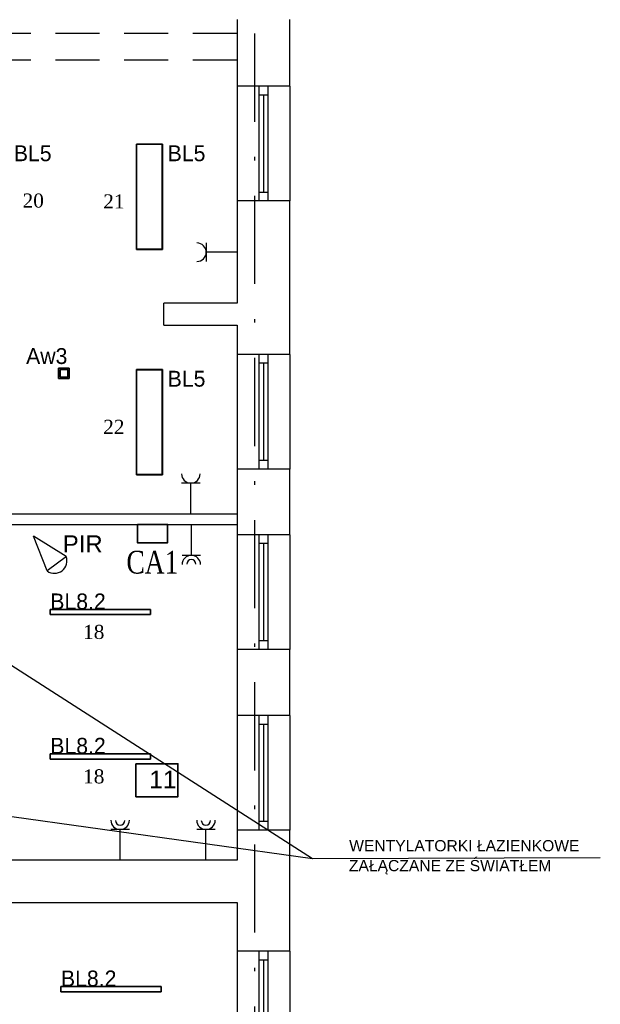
# Model space of a CAD drawing. Header units: millimetres. Extents: x -16803 to -7085, y -9068 to 2537.
# Tile 24 of 33: x -12051 to -11392, y -793 to 324. Entities that reach past the tile are written whole.
import ezdxf

# ---------------------------------------------------------------- set-up
doc = ezdxf.new("R2010")
doc.units = ezdxf.units.MM
doc.header["$MEASUREMENT"] = 0
doc.linetypes.add('Kropki i Kreski', pattern=[920, 500, -200, 20, -200])
doc.linetypes.add('Przerywana długa', pattern=[780, 500, -280])
for name, color, linetype in [('2D - Ogólne', 7, 'Continuous'), ('DLX_BLD0_FL1_LUM 9', 1, 'Continuous'), ('DLX_BLD0_FL1_LUMKEY_IDX', 7, 'Continuous'), ('Elementy modelu - Strefy', 7, 'Continuous'), ('Konstrukcja - Ściany zew', 7, 'Continuous'), ('teletech', 7, 'Continuous')]:
    doc.layers.add(name, color=color, linetype=linetype)
for name, color, linetype, lineweight in [('A_przekrojowe główne', 50, 'Continuous', 50), ('elektryka', 255, 'Continuous', 35), ('opisy', 71, 'Continuous', 13)]:
    doc.layers.add(name, color=color, linetype=linetype, lineweight=lineweight)
doc.layers.add('A_zakres opracowania', color=7, linetype='Continuous', lineweight=70, true_color=0xe00038)
doc.layers.add('DLX_BLD0_FL1_LUM 2', color=7, linetype='Continuous', true_color=0x002aff)
doc.layers.add('DLX_BLD0_FL1_LUM 4', color=7, linetype='Continuous', true_color=0x002aff)
doc.styles.add('ROMANS', font='times.ttf', dxfattribs={"height": 12})
doc.styles.get("Standard").update_dxf_attribs({"font": 'arial.ttf'})
doc.styles.add('STYL_AUTOMATYCZNY_1', font='arial.ttf')
doc.styles.add('TableTextStyle', font='txt')

msp = doc.modelspace()

# ---------------------------------------------------------------- linework, layer by layer
at = {"layer": '2D - Ogólne', "color": 7, "linetype": 'Przerywana długa', "lineweight": -3, "ltscale": 0.1}
for p, q in [((-11804.2, 308.1), (-12654.2, 308.1)), ((-11804.2, 278.1), (-12654.2, 278.1))]:
    msp.add_line(p, q, dxfattribs=at)
at = {"layer": 'A_przekrojowe główne', "lineweight": -3}
for p, q in [((-12199.7, -236.9), (-11804.2, -236.9)), ((-12144.7, -248.9), (-11804.2, -248.9))]:
    msp.add_line(p, q, dxfattribs=at)
at = {"layer": 'A_zakres opracowania', "linetype": 'Kropki i Kreski', "lineweight": -3, "ltscale": 0.2}
msp.add_lwpolyline([(-12692.2, -1447.9), (-11784.2, -1447.9), (-11784.2, 1575.1), (-12776.2, 1575.1), (-12776.2, 916.1), (-12896.2, 916.1), (-12896.2, 816.1), (-12674.2, 816.1), (-12674.2, 707.1), (-13147.2, 707.1), (-13147.2, 487.1), (-12674.2, 487.1), (-12674.2, -7.9), (-14626.2, -7.9), (-14626.2, -1047.9), (-13545.2, -1047.9), (-13545.2, -1265.9), (-13040.2, -1265.9), (-13040.2, -1525.9), (-12692.2, -1525.9)], close=True, dxfattribs=at)
at = {"layer": 'DLX_BLD0_FL1_LUM 2', "lineweight": -3}
for points in [[(-12016, -351.2, 0), (-12016, -345.2, 0)], [(-12016, -345.2, 0), (-12016, -345.2, 0)], [(-12016, -345.2, 0), (-12016, -351.2, 0)], [(-12016, -345.2, 0), (-11902.5, -345.2, 0)], [(-11902.5, -345.2, 0), (-12016, -345.2, 0)], [(-12016, -345.2, 0), (-12016, -345.2, 0)], [(-11902.5, -345.2, 0), (-12016, -345.2, 0)], [(-12016, -345.2, 0), (-12016, -351.2, 0)], [(-12016, -351.2, 0), (-12016, -345.2, 0)], [(-12016, -345.2, 0), (-11902.5, -345.2, 0)], [(-11902.5, -345.2, 0), (-11902.5, -345.2, 0)], [(-11902.5, -345.2, 0), (-11902.5, -351.2, 0)], [(-11902.5, -351.2, 0), (-11902.5, -345.2, 0)], [(-11902.5, -345.2, 0), (-11902.5, -345.2, 0)], [(-11902.5, -351.2, 0), (-11902.5, -345.2, 0)], [(-11902.5, -345.2, 0), (-11902.5, -351.2, 0)], [(-11902.5, -351.2, 0), (-12016, -351.2, 0)], [(-12016, -351.2, 0), (-12016, -351.2, 0)], [(-12016, -351.2, 0), (-11902.5, -351.2, 0)], [(-12016, -351.2, 0), (-12016, -351.2, 0)], [(-12016, -351.2, 0), (-11902.5, -351.2, 0)], [(-11902.5, -351.2, 0), (-12016, -351.2, 0)], [(-11902.5, -351.2, 0), (-11902.5, -351.2, 0)], [(-11902.5, -351.2, 0), (-11902.5, -351.2, 0)], [(-12016, -515, 0), (-12016, -509, 0)], [(-12016, -509, 0), (-12016, -509, 0)], [(-12016, -509, 0), (-12016, -515, 0)], [(-12016, -509, 0), (-11902.5, -509, 0)], [(-11902.5, -509, 0), (-12016, -509, 0)], [(-12016, -509, 0), (-12016, -509, 0)], [(-11902.5, -509, 0), (-12016, -509, 0)], [(-12016, -509, 0), (-12016, -515, 0)], [(-12016, -515, 0), (-12016, -509, 0)], [(-12016, -509, 0), (-11902.5, -509, 0)], [(-11902.5, -509, 0), (-11902.5, -509, 0)], [(-11902.5, -509, 0), (-11902.5, -515, 0)], [(-11902.5, -515, 0), (-11902.5, -509, 0)], [(-11902.5, -509, 0), (-11902.5, -509, 0)], [(-11902.5, -515, 0), (-11902.5, -509, 0)], [(-11902.5, -509, 0), (-11902.5, -515, 0)], [(-11902.5, -515, 0), (-12016, -515, 0)], [(-12016, -515, 0), (-12016, -515, 0)], [(-12016, -515, 0), (-11902.5, -515, 0)], [(-12016, -515, 0), (-12016, -515, 0)], [(-12016, -515, 0), (-11902.5, -515, 0)], [(-11902.5, -515, 0), (-12016, -515, 0)], [(-11902.5, -515, 0), (-11902.5, -515, 0)], [(-11902.5, -515, 0), (-11902.5, -515, 0)], [(-12003.9, -779, 0), (-12003.9, -773, 0)], [(-12003.9, -773, 0), (-12003.9, -773, 0)], [(-12003.9, -773, 0), (-12003.9, -779, 0)], [(-12003.9, -773, 0), (-11890.4, -773, 0)], [(-11890.4, -773, 0), (-12003.9, -773, 0)], [(-12003.9, -773, 0), (-12003.9, -773, 0)], [(-11890.4, -773, 0), (-12003.9, -773, 0)], [(-12003.9, -773, 0), (-12003.9, -779, 0)], [(-12003.9, -779, 0), (-12003.9, -773, 0)], [(-12003.9, -773, 0), (-11890.4, -773, 0)], [(-11890.4, -779, 0), (-12003.9, -779, 0)], [(-12003.9, -779, 0), (-12003.9, -779, 0)], [(-12003.9, -779, 0), (-11890.4, -779, 0)], [(-12003.9, -779, 0), (-12003.9, -779, 0)], [(-12003.9, -779, 0), (-11890.4, -779, 0)], [(-11890.4, -779, 0), (-12003.9, -779, 0)], [(-11890.4, -773, 0), (-11890.4, -773, 0)], [(-11890.4, -773, 0), (-11890.4, -779, 0)], [(-11890.4, -779, 0), (-11890.4, -773, 0)], [(-11890.4, -773, 0), (-11890.4, -773, 0)], [(-11890.4, -779, 0), (-11890.4, -773, 0)], [(-11890.4, -773, 0), (-11890.4, -779, 0)], [(-11890.4, -779, 0), (-11890.4, -779, 0)], [(-11890.4, -779, 0), (-11890.4, -779, 0)]]:
    msp.add_polyline3d(points, dxfattribs=at)
at = {"layer": 'DLX_BLD0_FL1_LUM 4', "lineweight": -3}
for points in [[(-11918.4, 63.2, 0), (-11918.4, 182.7, 0)], [(-11918.4, 182.7, 0), (-11918.4, 182.7, 0)], [(-11918.4, 182.7, 0), (-11918.4, 63.2, 0)], [(-11918.4, 182.7, 0), (-11888.9, 182.7, 0)], [(-11888.9, 182.7, 0), (-11918.4, 182.7, 0)], [(-11918.4, 182.7, 0), (-11918.4, 182.7, 0)], [(-11918.4, 182.7, 0), (-11918.4, 63.2, 0)], [(-11888.9, 182.7, 0), (-11918.4, 182.7, 0)], [(-11918.4, 63.2, 0), (-11918.4, 182.7, 0)], [(-11918.4, 182.7, 0), (-11888.9, 182.7, 0)], [(-11918.1, 63.5, 0), (-11918.1, 182.5, 0)], [(-11918.1, 182.5, 0), (-11889.1, 182.5, 0)], [(-11918.1, 182.5, 0), (-11918.1, 63.5, 0)], [(-11889.1, 182.5, 0), (-11918.1, 182.5, 0)], [(-11918.1, 182.5, 0), (-11918.1, 63.5, 0)], [(-11889.1, 182.5, 0), (-11918.1, 182.5, 0)], [(-11918.1, 63.5, 0), (-11918.1, 182.5, 0)], [(-11918.1, 182.5, 0), (-11889.1, 182.5, 0)], [(-11889.1, 182.5, 0), (-11889.1, 63.5, 0)], [(-11889.1, 63.5, 0), (-11889.1, 182.5, 0)], [(-11889.1, 63.5, 0), (-11889.1, 182.5, 0)], [(-11889.1, 182.5, 0), (-11889.1, 63.5, 0)], [(-11888.9, 182.7, 0), (-11888.9, 63.2, 0)], [(-11888.9, 63.2, 0), (-11888.9, 182.7, 0)], [(-11888.9, 182.7, 0), (-11888.9, 182.7, 0)], [(-11888.9, 182.7, 0), (-11888.9, 182.7, 0)], [(-11888.9, 63.2, 0), (-11888.9, 182.7, 0)], [(-11888.9, 182.7, 0), (-11888.9, 63.2, 0)], [(-11888.9, 63.2, 0), (-11918.4, 63.2, 0)], [(-11918.4, 63.2, 0), (-11888.9, 63.2, 0)], [(-11918.4, 63.2, 0), (-11888.9, 63.2, 0)], [(-11888.9, 63.2, 0), (-11918.4, 63.2, 0)], [(-11889.1, 63.5, 0), (-11918.1, 63.5, 0)], [(-11918.1, 63.5, 0), (-11889.1, 63.5, 0)], [(-11918.1, 63.5, 0), (-11889.1, 63.5, 0)], [(-11889.1, 63.5, 0), (-11918.1, 63.5, 0)], [(-11888.9, 63.2, 0), (-11888.9, 63.2, 0)], [(-11888.9, 63.2, 0), (-11888.9, 63.2, 0)], [(-11918.4, -192.6, 0), (-11918.4, -73.1, 0)], [(-11918.4, -73.1, 0), (-11918.4, -73.1, 0)], [(-11918.4, -73.1, 0), (-11918.4, -192.6, 0)], [(-11918.4, -73.1, 0), (-11888.9, -73.1, 0)], [(-11888.9, -73.1, 0), (-11918.4, -73.1, 0)], [(-11918.4, -73.1, 0), (-11918.4, -73.1, 0)], [(-11918.4, -73.1, 0), (-11918.4, -192.6, 0)], [(-11888.9, -73.1, 0), (-11918.4, -73.1, 0)], [(-11918.4, -192.6, 0), (-11918.4, -73.1, 0)], [(-11918.4, -73.1, 0), (-11888.9, -73.1, 0)], [(-11918.1, -192.3, 0), (-11918.1, -73.3, 0)], [(-11918.1, -73.3, 0), (-11889.1, -73.3, 0)], [(-11918.1, -73.3, 0), (-11918.1, -192.3, 0)], [(-11889.1, -73.3, 0), (-11918.1, -73.3, 0)], [(-11918.1, -73.3, 0), (-11918.1, -192.3, 0)], [(-11889.1, -73.3, 0), (-11918.1, -73.3, 0)], [(-11918.1, -192.3, 0), (-11918.1, -73.3, 0)], [(-11918.1, -73.3, 0), (-11889.1, -73.3, 0)], [(-11889.1, -73.3, 0), (-11889.1, -192.3, 0)], [(-11889.1, -192.3, 0), (-11889.1, -73.3, 0)], [(-11889.1, -192.3, 0), (-11889.1, -73.3, 0)], [(-11889.1, -73.3, 0), (-11889.1, -192.3, 0)], [(-11888.9, -73.1, 0), (-11888.9, -192.6, 0)], [(-11888.9, -192.6, 0), (-11888.9, -73.1, 0)], [(-11888.9, -73.1, 0), (-11888.9, -73.1, 0)], [(-11888.9, -73.1, 0), (-11888.9, -73.1, 0)], [(-11888.9, -192.6, 0), (-11888.9, -73.1, 0)], [(-11888.9, -73.1, 0), (-11888.9, -192.6, 0)], [(-11888.9, -192.6, 0), (-11918.4, -192.6, 0)], [(-11918.4, -192.6, 0), (-11888.9, -192.6, 0)], [(-11918.4, -192.6, 0), (-11888.9, -192.6, 0)], [(-11888.9, -192.6, 0), (-11918.4, -192.6, 0)], [(-11889.1, -192.3, 0), (-11918.1, -192.3, 0)], [(-11918.1, -192.3, 0), (-11889.1, -192.3, 0)], [(-11918.1, -192.3, 0), (-11889.1, -192.3, 0)], [(-11889.1, -192.3, 0), (-11918.1, -192.3, 0)], [(-11888.9, -192.6, 0), (-11888.9, -192.6, 0)], [(-11888.9, -192.6, 0), (-11888.9, -192.6, 0)]]:
    msp.add_polyline3d(points, dxfattribs=at)
at = {"layer": 'DLX_BLD0_FL1_LUM 9', "lineweight": -3}
for points in [[(-12006.5, -83.4, 0), (-12006.5, -71.4, 0)], [(-12006.5, -71.4, 0), (-12006.5, -71.4, 0)], [(-12006.5, -71.4, 0), (-12006.5, -83.4, 0)], [(-12006.5, -71.4, 0), (-11994.5, -71.4, 0)], [(-11994.5, -71.4, 0), (-12006.5, -71.4, 0)], [(-12006.5, -71.4, 0), (-12006.5, -71.4, 0)], [(-12006.5, -71.4, 0), (-12006.5, -83.4, 0)], [(-11994.5, -71.4, 0), (-12006.5, -71.4, 0)], [(-12006.5, -83.4, 0), (-12006.5, -71.4, 0)], [(-12006.5, -71.4, 0), (-11994.5, -71.4, 0)], [(-12004.9, -73, 0), (-12004.9, -81.8, 0)], [(-11996.1, -73, 0), (-12004.9, -73, 0)], [(-12004.9, -81.8, 0), (-12004.9, -73, 0)], [(-12004.9, -73, 0), (-11996.1, -73, 0)], [(-11996.1, -81.8, 0), (-11996.1, -73, 0)], [(-11996.1, -73, 0), (-11996.1, -81.8, 0)], [(-11994.5, -71.4, 0), (-11994.5, -83.4, 0)], [(-11994.5, -83.4, 0), (-11994.5, -71.4, 0)], [(-11994.5, -71.4, 0), (-11994.5, -71.4, 0)], [(-11994.5, -71.4, 0), (-11994.5, -71.4, 0)], [(-11994.5, -83.4, 0), (-11994.5, -71.4, 0)], [(-11994.5, -71.4, 0), (-11994.5, -83.4, 0)], [(-11994.5, -83.4, 0), (-12006.5, -83.4, 0)], [(-12006.5, -83.4, 0), (-12006.5, -83.4, 0)], [(-12006.5, -83.4, 0), (-11994.5, -83.4, 0)], [(-12006.5, -83.4, 0), (-12006.5, -83.4, 0)], [(-12006.5, -83.4, 0), (-11994.5, -83.4, 0)], [(-11994.5, -83.4, 0), (-12006.5, -83.4, 0)], [(-12004.9, -81.8, 0), (-11996.1, -81.8, 0)], [(-11996.1, -81.8, 0), (-12004.9, -81.8, 0)], [(-11994.5, -83.4, 0), (-11994.5, -83.4, 0)], [(-11994.5, -83.4, 0), (-11994.5, -83.4, 0)]]:
    msp.add_polyline3d(points, dxfattribs=at)
at = {"layer": 'elektryka', "color": 3, "lineweight": -3}
for p, q in [((-11839.3, 70.6), (-11839.2, 49.6)), ((-11804.2, 60.2), (-11839.2, 60.1)), ((-11846.1, -201.9), (-11867.1, -201.9)), ((-11856.6, -236.9), (-11856.6, -201.9)), ((-11856.1, -248.9), (-11856.1, -283.9)), ((-11866.6, -283.9), (-11845.6, -283.9)), ((-11926.3, -594.9), (-11947.3, -594.9)), ((-11936.8, -629.9), (-11936.8, -594.9)), ((-11829, -594.9), (-11850, -594.9)), ((-11839.5, -629.9), (-11839.5, -594.9))]:
    msp.add_line(p, q, dxfattribs=at)
at = {"layer": 'elektryka', "lineweight": -3}
for p, q in [((-12422.9, -529.9), (-11718.7, -627.7)), ((-11718.7, -627.7), (-11392.4, -626.7))]:
    msp.add_line(p, q, dxfattribs=at)
msp.add_lwpolyline([(-12417.8, -179), (-11718.7, -627.7)], dxfattribs=at)
at = {"layer": 'elektryka'}
for points in [[(-11917.2, -248.9), (-11882.9, -248.9), (-11882.9, -269.7), (-11917.2, -269.7)], [(-11918.9, -520.3), (-11871.3, -520.3), (-11871.3, -557.9), (-11918.9, -557.9)]]:
    msp.add_lwpolyline(points, close=True, dxfattribs=at)
at = {"layer": 'elektryka', "color": 3, "lineweight": -3}
for centre, radius, start, end in [((-11849.7, 60), 10.5, 270.2275, 90.2275), ((-11856.6, -191.4), 10.5, 180, 0), ((-11856.1, -294.4), 10.5, 0, 180), ((-11856.1, -294), 5.25, 0, 180), ((-11936.8, -584.4), 10.5, 180, 0), ((-11936.8, -584.8), 5.25, 180, 0), ((-11839.5, -584.4), 10.5, 180, 0), ((-11839.5, -584.8), 5.25, 180, 0)]:
    msp.add_arc(centre, radius, start, end, dxfattribs=at)
at = {"layer": 'Konstrukcja - Ściany zew', "color": 7, "linetype": 'Continuous', "lineweight": -3}
for p, q in [((-11779.2, 248.3), (-11804.2, 248.3)), ((-11804.2, 248.3), (-11804.2, 118.3)), ((-11779.2, 248.3), (-11804.2, 248.3)), ((-11769.2, 248.3), (-11779.2, 248.3)), ((-11779.2, 238.3), (-11779.2, 248.3)), ((-11769.2, 248.3), (-11779.2, 248.3)), ((-11769.2, 248.3), (-11779.2, 248.3)), ((-11744.2, 248.3), (-11769.2, 248.3)), ((-11769.2, 248.3), (-11769.2, 238.3)), ((-11744.2, 248.3), (-11769.2, 248.3)), ((-11744.2, 248.3), (-11744.2, 118.3)), ((-11769.2, 238.3), (-11779.2, 238.3)), ((-11779.2, 128.3), (-11779.2, 238.3)), ((-11774.2, 238.3), (-11774.2, 128.3)), ((-11769.2, 238.3), (-11769.2, 128.3)), ((-11779.2, 118.3), (-11779.2, 128.3)), ((-11779.2, 128.3), (-11769.2, 128.3)), ((-11769.2, 128.3), (-11769.2, 118.3)), ((-11779.2, 118.3), (-11804.2, 118.3)), ((-11779.2, 118.3), (-11804.2, 118.3)), ((-11769.2, 118.3), (-11779.2, 118.3)), ((-11769.2, 118.3), (-11779.2, 118.3)), ((-11769.2, 118.3), (-11779.2, 118.3)), ((-11744.2, 118.3), (-11769.2, 118.3)), ((-11744.2, 118.3), (-11769.2, 118.3)), ((-11887.2, -22.9), (-11887.2, 2.1)), ((-11804.2, 2.1), (-11887.2, 2.1)), ((-11887.2, -22.9), (-11804.2, -22.9)), ((-11779.2, -56), (-11804.2, -56)), ((-11804.2, -56), (-11804.2, -186)), ((-11779.2, -56), (-11804.2, -56)), ((-11769.2, -56), (-11779.2, -56)), ((-11779.2, -66), (-11779.2, -56)), ((-11769.2, -56), (-11779.2, -56)), ((-11769.2, -56), (-11779.2, -56)), ((-11769.2, -66), (-11779.2, -66)), ((-11779.2, -176), (-11779.2, -66)), ((-11774.2, -66), (-11774.2, -176)), ((-11744.2, -56), (-11769.2, -56)), ((-11769.2, -56), (-11769.2, -66)), ((-11744.2, -56), (-11769.2, -56)), ((-11769.2, -66), (-11769.2, -176)), ((-11744.2, -56), (-11744.2, -186)), ((-11779.2, -186), (-11779.2, -176)), ((-11779.2, -176), (-11769.2, -176)), ((-11769.2, -176), (-11769.2, -186)), ((-11779.2, -186), (-11804.2, -186)), ((-11779.2, -186), (-11804.2, -186)), ((-11769.2, -186), (-11779.2, -186)), ((-11769.2, -186), (-11779.2, -186)), ((-11769.2, -186), (-11779.2, -186)), ((-11744.2, -186), (-11769.2, -186)), ((-11744.2, -186), (-11769.2, -186)), ((-11779.2, -260.6), (-11804.2, -260.6)), ((-11804.2, -260.6), (-11804.2, -390.6)), ((-11779.2, -260.6), (-11804.2, -260.6)), ((-11769.2, -260.6), (-11779.2, -260.6)), ((-11779.2, -270.6), (-11779.2, -260.6)), ((-11769.2, -260.6), (-11779.2, -260.6)), ((-11769.2, -260.6), (-11779.2, -260.6)), ((-11744.2, -260.6), (-11769.2, -260.6)), ((-11769.2, -260.6), (-11769.2, -270.6)), ((-11744.2, -260.6), (-11769.2, -260.6)), ((-11744.2, -260.6), (-11744.2, -390.6)), ((-11769.2, -270.6), (-11779.2, -270.6)), ((-11779.2, -380.6), (-11779.2, -270.6)), ((-11774.2, -270.6), (-11774.2, -380.6)), ((-11769.2, -270.6), (-11769.2, -380.6)), ((-11779.2, -390.6), (-11804.2, -390.6)), ((-11779.2, -390.6), (-11804.2, -390.6)), ((-11779.2, -390.6), (-11779.2, -380.6)), ((-11779.2, -380.6), (-11769.2, -380.6)), ((-11769.2, -390.6), (-11779.2, -390.6)), ((-11769.2, -390.6), (-11779.2, -390.6)), ((-11769.2, -390.6), (-11779.2, -390.6)), ((-11769.2, -380.6), (-11769.2, -390.6)), ((-11744.2, -390.6), (-11769.2, -390.6)), ((-11744.2, -390.6), (-11769.2, -390.6)), ((-11779.2, -465.7), (-11804.2, -465.7)), ((-11804.2, -465.7), (-11804.2, -595.7)), ((-11779.2, -465.7), (-11804.2, -465.7)), ((-11769.2, -465.7), (-11779.2, -465.7)), ((-11779.2, -475.7), (-11779.2, -465.7)), ((-11769.2, -465.7), (-11779.2, -465.7)), ((-11769.2, -465.7), (-11779.2, -465.7)), ((-11744.2, -465.7), (-11769.2, -465.7)), ((-11769.2, -465.7), (-11769.2, -475.7)), ((-11744.2, -465.7), (-11769.2, -465.7)), ((-11744.2, -465.7), (-11744.2, -595.7)), ((-11769.2, -475.7), (-11779.2, -475.7)), ((-11779.2, -585.7), (-11779.2, -475.7)), ((-11774.2, -475.7), (-11774.2, -585.7)), ((-11769.2, -475.7), (-11769.2, -585.7)), ((-11779.2, -595.7), (-11779.2, -585.7)), ((-11779.2, -585.7), (-11769.2, -585.7)), ((-11769.2, -585.7), (-11769.2, -595.7)), ((-11779.2, -595.7), (-11804.2, -595.7)), ((-11779.2, -595.7), (-11804.2, -595.7)), ((-11769.2, -595.7), (-11779.2, -595.7)), ((-11769.2, -595.7), (-11779.2, -595.7)), ((-11769.2, -595.7), (-11779.2, -595.7)), ((-11744.2, -595.7), (-11769.2, -595.7)), ((-11744.2, -595.7), (-11769.2, -595.7)), ((-11779.2, -733.1), (-11804.2, -733.1)), ((-11804.2, -733.1), (-11804.2, -868.1)), ((-11779.2, -733.1), (-11804.2, -733.1)), ((-11769.2, -733.1), (-11779.2, -733.1)), ((-11779.2, -743.1), (-11779.2, -733.1)), ((-11769.2, -733.1), (-11779.2, -733.1)), ((-11769.2, -733.1), (-11779.2, -733.1)), ((-11744.2, -733.1), (-11769.2, -733.1)), ((-11769.2, -733.1), (-11769.2, -743.1)), ((-11744.2, -733.1), (-11769.2, -733.1)), ((-11744.2, -733.1), (-11744.2, -868.1)), ((-11769.2, -743.1), (-11779.2, -743.1)), ((-11779.2, -858.1), (-11779.2, -743.1)), ((-11774.2, -743.1), (-11774.2, -858.1)), ((-11769.2, -743.1), (-11769.2, -858.1))]:
    msp.add_line(p, q, dxfattribs=at)
for points in [[(-11804.2, 323.9), (-11804.2, 248.3)], [(-11744.2, 248.3), (-11744.2, 323.9)], [(-11804.2, 118.3), (-11804.2, 2.1)], [(-11744.2, -56), (-11744.2, 118.3)], [(-11804.2, -22.9), (-11804.2, -56)], [(-11804.2, -186), (-11804.2, -260.6)], [(-11744.2, -260.6), (-11744.2, -186)], [(-11804.2, -390.6), (-11804.2, -465.7)], [(-11744.2, -465.7), (-11744.2, -390.6)], [(-11804.2, -595.7), (-11804.2, -629.9)], [(-11744.2, -733.1), (-11744.2, -595.7)], [(-11804.2, -629.9), (-12211.7, -629.9)], [(-12374.2, -677.9), (-11804.2, -677.9)], [(-11804.2, -677.9), (-11804.2, -733.1)]]:
    msp.add_lwpolyline(points, dxfattribs=at)
at = {"layer": 'teletech', "lineweight": -3}
for p, q in [((-12019.5, -301.5), (-12035.1, -262)), ((-11998, -285.2), (-12035.1, -262)), ((-11997.6, -285.2), (-12019.5, -301.5))]:
    msp.add_line(p, q, dxfattribs=at)
msp.add_arc((-12011.2, -290.2), 14.1, 234.1238, 21.0646, dxfattribs=at)

# ---------------------------------------------------------------- texts
at = {"layer": 'DLX_BLD0_FL1_LUMKEY_IDX', "lineweight": -3, "style": 'TableTextStyle'}
for s, p in [('BL5', (-12057.3, 163.3)), ('BL5', (-11882.9, 163.3)), ('Aw3', (-12043.4, -66.8)), ('BL5', (-11882.9, -92.5)), ('BL8.2', (-12016, -345.2)), ('BL8.2', (-12016, -509)), ('BL8.2', (-12003.9, -773))]:
    msp.add_text(s, height=18, dxfattribs=at).set_placement(p)
at = {"layer": 'elektryka', "lineweight": -3, "style": 'ROMANS', "width": 0.8}
msp.add_text('CA1', height=25.88, dxfattribs=at).set_placement((-11929.7, -304.6))
at = {"layer": 'elektryka', "lineweight": -3, "char_height": 12.696, "attachment_point": 1}
for s, insert in [('WENTYLATORKI ŁAZIENKOWE', (-11677.1, -607)), ('ZAŁĄCZANE ZE ŚWIATŁEM', (-11677.4, -629.6))]:
    msp.add_mtext_dynamic_manual_height_columns(s, width=478.303, gutter_width=63.5, heights=[0], dxfattribs=dict(at, insert=insert))
at = {"layer": 'Elementy modelu - Strefy', "color": 7, "linetype": 'Continuous', "lineweight": -3, "insert": (-11903.9, -528.3), "char_height": 20, "attachment_point": 1, "style": 'STYL_AUTOMATYCZNY_1'}
msp.add_mtext('\\A1;\\pxql,t0,0.5;{\\fArial|b0|i0|c238|p0;11}', dxfattribs=at)
at = {"layer": 'opisy', "color": 0, "lineweight": -3, "style": 'ROMANS'}
for s, p in [('20', (-12047.4, 110.6)), ('21', (-11956, 109.7)), ('22', (-11956, -146.1)), ('18', (-11978.8, -378.8)), ('18', (-11978.8, -542.7))]:
    msp.add_text(s, height=16, dxfattribs=at).set_placement(p)
at = {"layer": 'teletech', "lineweight": -3}
msp.add_text('PIR', height=19.41, dxfattribs=at).set_placement((-12001.8, -280.6))

doc.saveas('drawing.dxf')
